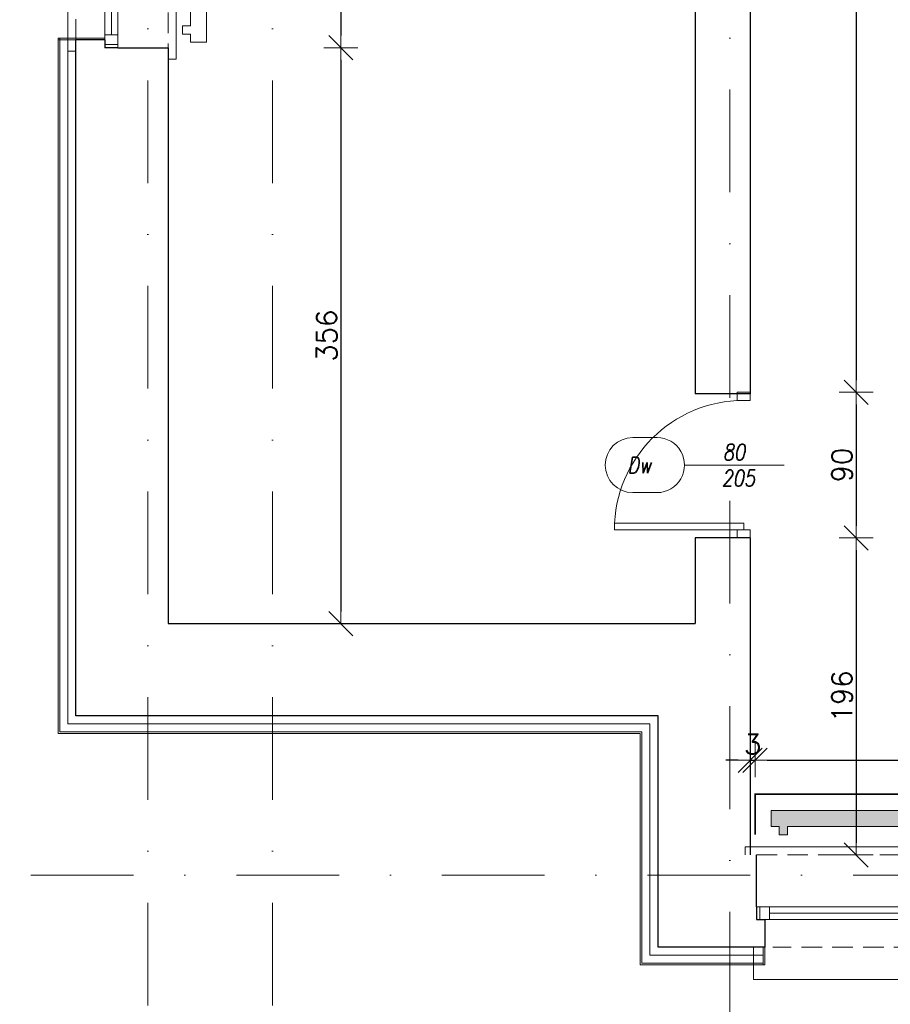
# Model space of a CAD drawing. Header units: millimetres. Extents: x 28291 to 177760, y -399809 to -170937.
# Tile 189 of 256: x 57947 to 58485, y -199544 to -198936. Entities that reach past the tile are written whole.
import ezdxf
from ezdxf.enums import TextEntityAlignment as Align

# ---------------------------------------------------------------- set-up
doc = ezdxf.new("R2010")
doc.units = ezdxf.units.MM
for name, pattern in [('2_3', [1, 0.5, -0.5]), ('DASHDOT', [25.4, 12.7, -6.35, 0, -6.35]), ('HIDDEN', [9.525, 6.35, -3.175])]:
    doc.linetypes.add(name, pattern=pattern)
doc.layers.get('0').update_dxf_attribs({"lineweight": 0})
doc.layers.add('!! 0_ Istn-okna - wymienione', color=9, linetype='Continuous', lineweight=13, true_color=0x808080)
doc.layers.add('!! 1_drzwi-linia - zrealizowane', color=7, linetype='Continuous', lineweight=5, true_color=0x7a7a7a)
for name, color, linetype, lineweight in [('!! 0_ Istn-sciany', 3, 'Continuous', 30), ('!! 0_ Istn-widok', 1, 'Continuous', 15), ('!! 0_Istn-cienka', 4, 'Continuous', 9), ('!! 0_Istn-drzwi', 1, 'Continuous', 13), ('!! 1_ tynk zewn  - nowy', 21, 'Continuous', 20), ('!! 2_ remont Ocieplenie', 4, 'ZIGZAG', 5), ('!! 2_drzwi opis', 151, 'Continuous', 9), ('!! wymiary osi', 250, 'Continuous', 9), ('0-osie-liniA', 14, 'DASHDOT', 5), ('0-osie-tx', 66, 'Continuous', 9)]:
    doc.layers.add(name, color=color, linetype=linetype, lineweight=lineweight)
doc.layers.add('!! 0_Istn-grzejniki', color=7, linetype='Continuous', lineweight=0, plot=False)
doc.styles.add('50', font='ROMANS.shx', dxfattribs={"width": 0.8, "height": 10})
doc.styles.add('ARCHETYP', font='romans.shx', dxfattribs={"height": 15})
doc.styles.add('TXT', font='simplex.shx')
doc.linetypes.add('ZIGZAG', pattern='A,0.00254,-5.08,[131,ltypeshp.shx,S=5.08,R=0,X=-5.08,Y=0],-10.16,[131,ltypeshp.shx,S=5.08,R=180,X=5.08,Y=0],-5.08', length=20.32254)
doc.dimstyles.new('DIM50', dxfattribs={"dimscale": 5, "dimtxt": 2.5, "dimasz": 1.5, "dimexe": 0, "dimexo": 0, "dimgap": 0.5, "dimtad": 1, "dimdec": 4, "dimrnd": 0.5, "dimdsep": 46, "dimtxsty": 'TXT', "dimblk1": 'TICK1', "dimblk2": 'TICK1', "dimsah": 1, "dimcen": 0, "dimse1": 1, "dimse2": 1, "dimclrd": 1, "dimclre": 7, "dimclrt": 9, "dimadec": 0, "dimazin": 0, "dimtfac": 1, "dimtdec": 4, "dimtmove": 2, "dimatfit": 3, "dimldrblk": 'TICK1', "dimfxl": 1, "dimtolj": 1, "dimarcsym": 0})

# ---------------------------------------------------------------- blocks, each defined once
blk = doc.blocks.new('okno 1')
at = {"layer": '!! 0_ Istn-okna - wymienione'}
for points in [[(9, -36), (259, -36)], [(17, -40), (251, -40)], [(9, -44), (259, -44)]]:
    blk.add_lwpolyline(points, dxfattribs=at)
for points in [[(11, -44), (17, -44), (17, -36), (11, -36)], [(251, -44), (257, -44), (257, -36), (251, -36)]]:
    blk.add_lwpolyline(points, close=True, dxfattribs=at)
at = {"layer": '!! 0_ Istn-sciany'}
for points in [[(9, -36), (9, -4)], [(259, -36), (259, -4)], [(9, -36), (9, -44)], [(259, -36), (259, -44)], [(9, -44), (14, -44)], [(14, -44), (14, -61)], [(254, -44), (259, -44)], [(254, -44), (254, -61)], [(14, -61), (9, -61)], [(254, -61), (259, -61)]]:
    blk.add_lwpolyline(points, dxfattribs=at)
at = {"layer": '!! 0_ Istn-widok'}
for points in [[(2, 1), (266, 1)], [(2, -4), (2, 1)], [(266, -4), (266, 1)], [(7, -61), (7, -81)], [(261, -61), (261, -81)], [(261, -81), (7, -81)]]:
    blk.add_lwpolyline(points, dxfattribs=at)
at = {"layer": '!! 0_Istn-cienka', "linetype": 'HIDDEN', "ltscale": 2}
for points in [[(9, -4), (259, -4)], [(259, -61), (19, -61)]]:
    blk.add_lwpolyline(points, dxfattribs=at)
blk = doc.blocks.new('okno 3')
at = {"layer": '!! 0_ Istn-okna - wymienione'}
for points in [[(49128.71, -198708.59), (49128.71, -198825.59)], [(49136.71, -198708.59), (49136.71, -198825.59)], [(49132.71, -198716.59), (49132.71, -198817.59)]]:
    blk.add_lwpolyline(points, dxfattribs=at)
for points in [[(49128.71, -198710.59), (49128.71, -198716.59), (49136.71, -198716.59), (49136.71, -198710.59)], [(49128.71, -198817.59), (49128.71, -198823.59), (49136.71, -198823.59), (49136.71, -198817.59)]]:
    blk.add_lwpolyline(points, close=True, dxfattribs=at)
at = {"layer": '!! 0_ Istn-sciany'}
for points in [[(49128.71, -198708.59), (49128.71, -198713.59)], [(49136.71, -198708.59), (49128.71, -198708.59)], [(49136.71, -198708.59), (49167.71, -198708.59)], [(49128.71, -198713.59), (49110.71, -198713.59)], [(49128.71, -198820.59), (49110.71, -198820.59)], [(49128.71, -198820.59), (49128.71, -198825.59)], [(49136.71, -198825.59), (49128.71, -198825.59)], [(49136.71, -198825.59), (49167.71, -198825.59)]]:
    blk.add_lwpolyline(points, dxfattribs=at)
at = {"layer": '!! 0_ Istn-widok'}
for points in [[(49167.71, -198701.59), (49172.71, -198701.59)], [(49172.71, -198701.59), (49172.71, -198832.59)], [(49105.71, -198827.59), (49105.71, -198706.59)], [(49110.71, -198706.59), (49105.71, -198706.59)], [(49110.71, -198827.59), (49105.71, -198827.59)], [(49167.71, -198832.59), (49172.71, -198832.59)]]:
    blk.add_lwpolyline(points, dxfattribs=at)
at = {"layer": '!! 0_Istn-cienka', "linetype": 'HIDDEN', "ltscale": 2}
for points in [[(49167.71, -198708.59), (49167.71, -198825.59)], [(49110.71, -198820.59), (49110.71, -198713.59)]]:
    blk.add_lwpolyline(points, dxfattribs=at)
blk = doc.blocks.new('TICK1')
at = {"color": 2}
blk.add_line((-1, -1), (1, 1), dxfattribs=at)
at = {"color": 0}
for p, q in [((0, -1.4), (0, 1.4)), ((0, 0), (-1, 0))]:
    blk.add_line(p, q, dxfattribs=at)
blk = doc.blocks.new('*D3760')
at = {"layer": '!! wymiary osi', "color": 1, "lineweight": -2, "transparency": 16777216}
blk.add_line((48664.2, -199533.59), (48664.2, -199572.55), dxfattribs=at)
at = {"layer": 'DEFPOINTS', "color": 0, "transparency": 16777216}
for p in [(49506.71, -199526.09), (48664.2, -199580.05), (49506.71, -199580.05)]:
    blk.add_point(p, dxfattribs=at)
at = {"layer": '!! wymiary osi', "color": 1, "lineweight": -2, "transparency": 16777216, "xscale": 7.5, "yscale": 7.5, "zscale": 7.5}
for p, rotation in [((48664.2, -199526.09), 90), ((48664.2, -199580.05), 270)]:
    blk.add_blockref('TICK1', p, dxfattribs=dict(at, rotation=rotation))
at = {"layer": '!! wymiary osi', "color": 9, "transparency": 16777216, "insert": (48655.45, -199553.07), "char_height": 12.5, "attachment_point": 5, "rotation": 90, "style": 'TXT'}
blk.add_mtext('\\A1;54', dxfattribs=at)
blk = doc.blocks.new('*D3761')
at = {"layer": '!! wymiary osi', "color": 1, "lineweight": -2, "transparency": 16777216}
blk.add_line((49198.71, -199832.76), (49160.21, -199832.76), dxfattribs=at)
at = {"layer": 'DEFPOINTS', "color": 0, "transparency": 16777216}
for p in [(49152.71, -199426.05), (49206.21, -199426.05), (49152.71, -199832.76)]:
    blk.add_point(p, dxfattribs=at)
at = {"layer": '!! wymiary osi', "color": 1, "lineweight": -2, "transparency": 16777216, "xscale": 7.5, "yscale": 7.5, "zscale": 7.5, "rotation": 180}
blk.add_blockref('TICK1', (49152.71, -199832.76), dxfattribs=at)
at = {"layer": '!! wymiary osi', "color": 1, "lineweight": -2, "transparency": 16777216, "xscale": 7.5, "yscale": 7.5, "zscale": 7.5}
blk.add_blockref('TICK1', (49206.21, -199832.76), dxfattribs=at)
at = {"layer": '!! wymiary osi', "color": 9, "transparency": 16777216, "insert": (49179.46, -199824.01), "char_height": 12.5, "attachment_point": 5, "style": 'TXT'}
blk.add_mtext('\\A1;53.5', dxfattribs=at)
blk = doc.blocks.new('1_ok-opis')
blk.add_line((0, 111.61), (0, 50))
for points in [[(-17, 128.61), (-17, 143.61)], [(17, 128.61), (17, 143.61)]]:
    blk.add_lwpolyline(points)
for centre, start, end in [((0, 143.61), 0, 180), ((0, 128.61), 180, 0)]:
    blk.add_arc(centre, 17, start, end)
at = {"style": 'ARCHETYP'}
for tag, height, rotation, p in [('NR', 12, 90, (0, 136.9)), ('NR', 12, 270, (0, 136.9)), ('SZEROKOŚĆ', 10, 270, (8, 78.29)), ('SZEROKOŚĆ', 10, 90, (-8, 78.29)), ('WYSOKOŚĆ', 10, 270, (-8, 78.29)), ('WYSOKOŚĆ', 10, 90, (8, 78.29))]:
    blk.add_attdef(tag, text='', height=height, rotation=rotation, dxfattribs=at).set_placement(p, align=Align.MIDDLE)
blk = doc.blocks.new('*D2862')
at = {"layer": '!! wymiary osi', "color": 1, "lineweight": -2, "transparency": 16777216}
blk.add_line((57605.01, -198249.63), (57605.01, -199369.63), dxfattribs=at)
at = {"layer": 'DEFPOINTS', "color": 0, "transparency": 16777216}
for p in [(58048.57, -198242.13), (57605.01, -199377.13), (57970.57, -199377.13)]:
    blk.add_point(p, dxfattribs=at)
at = {"layer": '!! wymiary osi', "color": 1, "lineweight": -2, "transparency": 16777216, "xscale": 7.5, "yscale": 7.5, "zscale": 7.5}
for p, rotation in [((57605.01, -198242.13), 90), ((57605.01, -199377.13), 270)]:
    blk.add_blockref('TICK1', p, dxfattribs=dict(at, rotation=rotation))
at = {"layer": '!! wymiary osi', "color": 9, "transparency": 16777216, "insert": (57596.26, -198809.63), "char_height": 12.5, "attachment_point": 5, "rotation": 90, "style": 'TXT'}
blk.add_mtext('\\A1;1135', dxfattribs=at)
blk = doc.blocks.new('*D2863')
at = {"layer": '!! wymiary osi', "color": 1, "lineweight": -2, "transparency": 16777216}
blk.add_line((57605.01, -199384.63), (57605.01, -199512.63), dxfattribs=at)
at = {"layer": 'DEFPOINTS', "color": 0, "transparency": 16777216}
for p in [(57970.57, -199377.13), (57605.01, -199520.13), (58330.57, -199520.13)]:
    blk.add_point(p, dxfattribs=at)
at = {"layer": '!! wymiary osi', "color": 1, "lineweight": -2, "transparency": 16777216, "xscale": 7.5, "yscale": 7.5, "zscale": 7.5}
for p, rotation in [((57605.01, -199377.13), 90), ((57605.01, -199520.13), 270)]:
    blk.add_blockref('TICK1', p, dxfattribs=dict(at, rotation=rotation))
at = {"layer": '!! wymiary osi', "color": 9, "transparency": 16777216, "insert": (57596.26, -199448.63), "char_height": 12.5, "attachment_point": 5, "rotation": 90, "style": 'TXT'}
blk.add_mtext('\\A1;143', dxfattribs=at)
blk = doc.blocks.new('*D2871')
at = {"layer": '!! wymiary osi', "color": 1, "lineweight": -2, "transparency": 16777216}
blk.add_line((57642.33, -198648.63), (57642.33, -199301.63), dxfattribs=at)
at = {"layer": 'DEFPOINTS', "color": 0, "transparency": 16777216}
for p in [(58115.57, -198641.13), (57642.33, -199309.13), (58115.57, -199309.13)]:
    blk.add_point(p, dxfattribs=at)
at = {"layer": '!! wymiary osi', "color": 1, "lineweight": -2, "transparency": 16777216, "xscale": 7.5, "yscale": 7.5, "zscale": 7.5}
for p, rotation in [((57642.33, -198641.13), 90), ((57642.33, -199309.13), 270)]:
    blk.add_blockref('TICK1', p, dxfattribs=dict(at, rotation=rotation))
at = {"layer": '!! wymiary osi', "color": 9, "transparency": 16777216, "insert": (57633.58, -198975.13), "char_height": 12.5, "attachment_point": 5, "rotation": 90, "style": 'TXT'}
blk.add_mtext('\\A1;668', dxfattribs=at)
blk = doc.blocks.new('*D2872')
at = {"layer": '!! wymiary osi', "color": 1, "lineweight": -2, "transparency": 16777216}
blk.add_line((57642.33, -199316.63), (57642.33, -199358.63), dxfattribs=at)
at = {"layer": 'DEFPOINTS', "color": 0, "transparency": 16777216}
for p in [(58115.57, -199309.13), (57642.33, -199366.13), (58115.57, -199366.13)]:
    blk.add_point(p, dxfattribs=at)
at = {"layer": '!! wymiary osi', "color": 1, "lineweight": -2, "transparency": 16777216, "xscale": 7.5, "yscale": 7.5, "zscale": 7.5}
for p, rotation in [((57642.33, -199309.13), 90), ((57642.33, -199366.13), 270)]:
    blk.add_blockref('TICK1', p, dxfattribs=dict(at, rotation=rotation))
at = {"layer": '!! wymiary osi', "color": 9, "transparency": 16777216, "insert": (57633.58, -199337.63), "char_height": 12.5, "attachment_point": 5, "rotation": 90, "style": 'TXT'}
blk.add_mtext('\\A1;57', dxfattribs=at)
blk = doc.blocks.new('*D2873')
at = {"layer": '!! wymiary osi', "color": 1, "lineweight": -2, "transparency": 16777216}
blk.add_line((57642.33, -199373.63), (57642.33, -199444.63), dxfattribs=at)
at = {"layer": 'DEFPOINTS', "color": 0, "transparency": 16777216}
for p in [(58115.57, -199366.13), (57642.33, -199452.13), (58402.57, -199452.13)]:
    blk.add_point(p, dxfattribs=at)
at = {"layer": '!! wymiary osi', "color": 1, "lineweight": -2, "transparency": 16777216, "xscale": 7.5, "yscale": 7.5, "zscale": 7.5}
for p, rotation in [((57642.33, -199366.13), 90), ((57642.33, -199452.13), 270)]:
    blk.add_blockref('TICK1', p, dxfattribs=dict(at, rotation=rotation))
at = {"layer": '!! wymiary osi', "color": 9, "transparency": 16777216, "insert": (57633.58, -199409.13), "char_height": 12.5, "attachment_point": 5, "rotation": 90, "style": 'TXT'}
blk.add_mtext('\\A1;86', dxfattribs=at)
blk = doc.blocks.new('*D2874')
at = {"layer": '!! wymiary osi', "color": 1, "lineweight": -2, "transparency": 16777216}
blk.add_line((57642.33, -199459.63), (57642.33, -199512.63), dxfattribs=at)
at = {"layer": 'DEFPOINTS', "color": 0, "transparency": 16777216}
for p in [(58402.57, -199452.13), (57642.33, -199520.13), (58407.57, -199520.13)]:
    blk.add_point(p, dxfattribs=at)
at = {"layer": '!! wymiary osi', "color": 1, "lineweight": -2, "transparency": 16777216, "xscale": 7.5, "yscale": 7.5, "zscale": 7.5}
for p, rotation in [((57642.33, -199452.13), 90), ((57642.33, -199520.13), 270)]:
    blk.add_blockref('TICK1', p, dxfattribs=dict(at, rotation=rotation))
at = {"layer": '!! wymiary osi', "color": 9, "transparency": 16777216, "insert": (57633.58, -199486.13), "char_height": 12.5, "attachment_point": 5, "rotation": 90, "style": 'TXT'}
blk.add_mtext('\\A1;68', dxfattribs=at)
blk = doc.blocks.new('*D2887')
at = {"layer": '!! wymiary osi', "color": 1, "lineweight": -2, "transparency": 16777216}
blk.add_line((58145.43, -198842.13), (58145.43, -198945.63), dxfattribs=at)
at = {"layer": 'DEFPOINTS', "color": 0, "transparency": 16777216}
for p in [(58038.57, -198834.63), (58038.57, -198953.13), (58145.43, -198953.13)]:
    blk.add_point(p, dxfattribs=at)
at = {"layer": '!! wymiary osi', "color": 1, "lineweight": -2, "transparency": 16777216, "xscale": 7.5, "yscale": 7.5, "zscale": 7.5}
for p, rotation in [((58145.43, -198834.63), 90), ((58145.43, -198953.13), 270)]:
    blk.add_blockref('TICK1', p, dxfattribs=dict(at, rotation=rotation))
at = {"layer": '!! wymiary osi', "color": 9, "transparency": 16777216, "insert": (58136.68, -198893.88), "char_height": 12.5, "attachment_point": 5, "rotation": 90, "style": 'TXT'}
blk.add_mtext('\\A1;118.5', dxfattribs=at)
blk = doc.blocks.new('*D2888')
at = {"layer": '!! wymiary osi', "color": 1, "lineweight": -2, "transparency": 16777216}
blk.add_line((58145.43, -198960.63), (58145.43, -199301.63), dxfattribs=at)
at = {"layer": 'DEFPOINTS', "color": 0, "transparency": 16777216}
for p in [(58038.57, -198953.13), (58038.57, -199309.13), (58145.43, -199309.13)]:
    blk.add_point(p, dxfattribs=at)
at = {"layer": '!! wymiary osi', "color": 1, "lineweight": -2, "transparency": 16777216, "xscale": 7.5, "yscale": 7.5, "zscale": 7.5}
for p, rotation in [((58145.43, -198953.13), 90), ((58145.43, -199309.13), 270)]:
    blk.add_blockref('TICK1', p, dxfattribs=dict(at, rotation=rotation))
at = {"layer": '!! wymiary osi', "color": 9, "transparency": 16777216, "insert": (58136.68, -199131.13), "char_height": 12.5, "attachment_point": 5, "rotation": 90, "style": 'TXT'}
blk.add_mtext('\\A1;356', dxfattribs=at)
blk = doc.blocks.new('*D2889')
at = {"layer": '!! wymiary osi', "color": 1, "lineweight": -2, "transparency": 16777216}
blk.add_line((57978.07, -199708.96), (60817.07, -199708.96), dxfattribs=at)
at = {"layer": 'DEFPOINTS', "color": 0, "transparency": 16777216}
for p in [(57970.57, -199377.13), (60824.57, -199377.13), (60824.57, -199708.96)]:
    blk.add_point(p, dxfattribs=at)
at = {"layer": '!! wymiary osi', "color": 1, "lineweight": -2, "transparency": 16777216, "xscale": 7.5, "yscale": 7.5, "zscale": 7.5, "rotation": 180}
blk.add_blockref('TICK1', (57970.57, -199708.96), dxfattribs=at)
at = {"layer": '!! wymiary osi', "color": 1, "lineweight": -2, "transparency": 16777216, "xscale": 7.5, "yscale": 7.5, "zscale": 7.5}
blk.add_blockref('TICK1', (60824.57, -199708.96), dxfattribs=at)
at = {"layer": '!! wymiary osi', "color": 9, "transparency": 16777216, "insert": (59397.57, -199700.21), "char_height": 12.5, "attachment_point": 5, "style": 'TXT'}
blk.add_mtext('\\A1;2854', dxfattribs=at)
blk = doc.blocks.new('*D2890')
at = {"layer": '!! wymiary osi', "color": 1, "lineweight": -2, "transparency": 16777216}
blk.add_line((57978.07, -199673.97), (58031.07, -199673.97), dxfattribs=at)
at = {"layer": 'DEFPOINTS', "color": 0, "transparency": 16777216}
for p in [(58038.57, -199309.13), (57970.57, -199377.13), (58038.57, -199673.97)]:
    blk.add_point(p, dxfattribs=at)
at = {"layer": '!! wymiary osi', "color": 1, "lineweight": -2, "transparency": 16777216, "xscale": 7.5, "yscale": 7.5, "zscale": 7.5, "rotation": 180}
blk.add_blockref('TICK1', (57970.57, -199673.97), dxfattribs=at)
at = {"layer": '!! wymiary osi', "color": 1, "lineweight": -2, "transparency": 16777216, "xscale": 7.5, "yscale": 7.5, "zscale": 7.5}
blk.add_blockref('TICK1', (58038.57, -199673.97), dxfattribs=at)
at = {"layer": '!! wymiary osi', "color": 9, "transparency": 16777216, "insert": (58004.57, -199665.22), "char_height": 12.5, "attachment_point": 5, "style": 'TXT'}
blk.add_mtext('\\A1;68', dxfattribs=at)
blk = doc.blocks.new('*D2891')
at = {"layer": '!! wymiary osi', "color": 1, "lineweight": -2, "transparency": 16777216}
blk.add_line((58046.07, -199673.97), (58357.07, -199673.97), dxfattribs=at)
at = {"layer": 'DEFPOINTS', "color": 0, "transparency": 16777216}
for p in [(58038.57, -199309.13), (58364.57, -199309.13), (58364.57, -199673.97)]:
    blk.add_point(p, dxfattribs=at)
at = {"layer": '!! wymiary osi', "color": 1, "lineweight": -2, "transparency": 16777216, "xscale": 7.5, "yscale": 7.5, "zscale": 7.5, "rotation": 180}
blk.add_blockref('TICK1', (58038.57, -199673.97), dxfattribs=at)
at = {"layer": '!! wymiary osi', "color": 1, "lineweight": -2, "transparency": 16777216, "xscale": 7.5, "yscale": 7.5, "zscale": 7.5}
blk.add_blockref('TICK1', (58364.57, -199673.97), dxfattribs=at)
at = {"layer": '!! wymiary osi', "color": 9, "transparency": 16777216, "insert": (58201.57, -199665.22), "char_height": 12.5, "attachment_point": 5, "style": 'TXT'}
blk.add_mtext('\\A1;326', dxfattribs=at)
blk = doc.blocks.new('*D2892')
at = {"layer": '!! wymiary osi', "color": 1, "lineweight": -2, "transparency": 16777216}
blk.add_line((58372.07, -199673.97), (58391.07, -199673.97), dxfattribs=at)
at = {"layer": 'DEFPOINTS', "color": 0, "transparency": 16777216}
for p in [(58364.57, -199309.13), (58398.57, -199452.13), (58398.57, -199673.97)]:
    blk.add_point(p, dxfattribs=at)
at = {"layer": '!! wymiary osi', "color": 1, "lineweight": -2, "transparency": 16777216, "xscale": 7.5, "yscale": 7.5, "zscale": 7.5, "rotation": 180}
blk.add_blockref('TICK1', (58364.57, -199673.97), dxfattribs=at)
at = {"layer": '!! wymiary osi', "color": 1, "lineweight": -2, "transparency": 16777216, "xscale": 7.5, "yscale": 7.5, "zscale": 7.5}
blk.add_blockref('TICK1', (58398.57, -199673.97), dxfattribs=at)
at = {"layer": '!! wymiary osi', "color": 9, "transparency": 16777216, "insert": (58381.57, -199665.22), "char_height": 12.5, "attachment_point": 5, "style": 'TXT'}
blk.add_mtext('\\A1;34', dxfattribs=at)
blk = doc.blocks.new('*D2893')
at = {"layer": '!! wymiary osi', "color": 1, "lineweight": -2, "transparency": 16777216}
blk.add_line((58406.07, -199673.97), (60773.07, -199673.97), dxfattribs=at)
at = {"layer": 'DEFPOINTS', "color": 0, "transparency": 16777216}
for p in [(58398.57, -199452.13), (60780.57, -199452.13), (60780.57, -199673.97)]:
    blk.add_point(p, dxfattribs=at)
at = {"layer": '!! wymiary osi', "color": 1, "lineweight": -2, "transparency": 16777216, "xscale": 7.5, "yscale": 7.5, "zscale": 7.5, "rotation": 180}
blk.add_blockref('TICK1', (58398.57, -199673.97), dxfattribs=at)
at = {"layer": '!! wymiary osi', "color": 1, "lineweight": -2, "transparency": 16777216, "xscale": 7.5, "yscale": 7.5, "zscale": 7.5}
blk.add_blockref('TICK1', (60780.57, -199673.97), dxfattribs=at)
at = {"layer": '!! wymiary osi', "color": 9, "transparency": 16777216, "insert": (59589.57, -199665.22), "char_height": 12.5, "attachment_point": 5, "style": 'TXT'}
blk.add_mtext('\\A1;2382', dxfattribs=at)
blk = doc.blocks.new('*D2895')
at = {"layer": '!! wymiary osi', "color": 1, "lineweight": -2, "transparency": 16777216}
for p, q in [((58391.07, -199393.64), (58383.57, -199393.64)), ((58398.57, -199393.64), (58401.59, -199393.64)), ((58409.09, -199393.64), (58416.59, -199393.64))]:
    blk.add_line(p, q, dxfattribs=at)
at = {"layer": 'DEFPOINTS', "color": 0, "transparency": 16777216}
for p in [(58401.59, -199393.64), (58398.57, -199452.13), (58401.59, -199452.13)]:
    blk.add_point(p, dxfattribs=at)
at = {"layer": '!! wymiary osi', "color": 1, "lineweight": -2, "transparency": 16777216, "xscale": 7.5, "yscale": 7.5, "zscale": 7.5}
blk.add_blockref('TICK1', (58398.57, -199393.64), dxfattribs=at)
at = {"layer": '!! wymiary osi', "color": 1, "lineweight": -2, "transparency": 16777216, "xscale": 7.5, "yscale": 7.5, "zscale": 7.5, "rotation": 180}
blk.add_blockref('TICK1', (58401.59, -199393.64), dxfattribs=at)
at = {"layer": '!! wymiary osi', "color": 9, "transparency": 16777216, "insert": (58400.08, -199383.64), "char_height": 12.5, "attachment_point": 5, "style": 'TXT'}
blk.add_mtext('\\A1;3', dxfattribs=at)
blk = doc.blocks.new('*D2896')
at = {"layer": '!! wymiary osi', "color": 1, "lineweight": -2, "transparency": 16777216}
blk.add_line((58409.09, -199393.64), (58645.07, -199393.64), dxfattribs=at)
at = {"layer": 'DEFPOINTS', "color": 0, "transparency": 16777216}
for p in [(58652.57, -199393.64), (58401.59, -199452.13), (58652.57, -199452.13)]:
    blk.add_point(p, dxfattribs=at)
at = {"layer": '!! wymiary osi', "color": 1, "lineweight": -2, "transparency": 16777216, "xscale": 7.5, "yscale": 7.5, "zscale": 7.5, "rotation": 180}
blk.add_blockref('TICK1', (58401.59, -199393.64), dxfattribs=at)
at = {"layer": '!! wymiary osi', "color": 1, "lineweight": -2, "transparency": 16777216, "xscale": 7.5, "yscale": 7.5, "zscale": 7.5}
blk.add_blockref('TICK1', (58652.57, -199393.64), dxfattribs=at)
at = {"layer": '!! wymiary osi', "color": 9, "transparency": 16777216, "insert": (58527.08, -199384.89), "char_height": 12.5, "attachment_point": 5, "style": 'TXT'}
blk.add_mtext('\\A1;251', dxfattribs=at)
blk = doc.blocks.new('*D2922')
at = {"layer": '!! wymiary osi', "color": 1, "lineweight": -2, "transparency": 16777216}
blk.add_line((58464.11, -198583.63), (58464.11, -199158.63), dxfattribs=at)
at = {"layer": 'DEFPOINTS', "color": 0, "transparency": 16777216}
for p in [(58398.57, -198576.13), (58398.57, -199166.13), (58464.11, -199166.13)]:
    blk.add_point(p, dxfattribs=at)
at = {"layer": '!! wymiary osi', "color": 1, "lineweight": -2, "transparency": 16777216, "xscale": 7.5, "yscale": 7.5, "zscale": 7.5}
for p, rotation in [((58464.11, -198576.13), 90), ((58464.11, -199166.13), 270)]:
    blk.add_blockref('TICK1', p, dxfattribs=dict(at, rotation=rotation))
at = {"layer": '!! wymiary osi', "color": 9, "transparency": 16777216, "insert": (58455.36, -198871.13), "char_height": 12.5, "attachment_point": 5, "rotation": 90, "style": 'TXT'}
blk.add_mtext('\\A1;590', dxfattribs=at)
blk = doc.blocks.new('*D2923')
at = {"layer": '!! wymiary osi', "color": 1, "lineweight": -2, "transparency": 16777216}
blk.add_line((58464.11, -199173.63), (58464.11, -199248.63), dxfattribs=at)
at = {"layer": 'DEFPOINTS', "color": 0, "transparency": 16777216}
for p in [(58398.57, -199166.13), (58398.57, -199256.13), (58464.11, -199256.13)]:
    blk.add_point(p, dxfattribs=at)
at = {"layer": '!! wymiary osi', "color": 1, "lineweight": -2, "transparency": 16777216, "xscale": 7.5, "yscale": 7.5, "zscale": 7.5}
for p, rotation in [((58464.11, -199166.13), 90), ((58464.11, -199256.13), 270)]:
    blk.add_blockref('TICK1', p, dxfattribs=dict(at, rotation=rotation))
at = {"layer": '!! wymiary osi', "color": 9, "transparency": 16777216, "insert": (58455.36, -199211.13), "char_height": 12.5, "attachment_point": 5, "rotation": 90, "style": 'TXT'}
blk.add_mtext('\\A1;90', dxfattribs=at)
blk = doc.blocks.new('*D2924')
at = {"layer": '!! wymiary osi', "color": 1, "lineweight": -2, "transparency": 16777216}
blk.add_line((58464.11, -199263.63), (58464.11, -199444.63), dxfattribs=at)
at = {"layer": 'DEFPOINTS', "color": 0, "transparency": 16777216}
for p in [(58398.57, -199256.13), (58395.57, -199452.13), (58464.11, -199452.13)]:
    blk.add_point(p, dxfattribs=at)
at = {"layer": '!! wymiary osi', "color": 1, "lineweight": -2, "transparency": 16777216, "xscale": 7.5, "yscale": 7.5, "zscale": 7.5}
for p, rotation in [((58464.11, -199256.13), 90), ((58464.11, -199452.13), 270)]:
    blk.add_blockref('TICK1', p, dxfattribs=dict(at, rotation=rotation))
at = {"layer": '!! wymiary osi', "color": 9, "transparency": 16777216, "insert": (58455.36, -199354.13), "char_height": 12.5, "attachment_point": 5, "rotation": 90, "style": 'TXT'}
blk.add_mtext('\\A1;196', dxfattribs=at)
blk = doc.blocks.new('BLOK OSI')
at = {"layer": '0-osie-liniA', "ltscale": 5}
for points in [[(49206.21142, -199860.81919), (49206.21142, -197259.3316)], [(49283.21142, -199860.81919), (49283.21142, -197258.8316)], [(49566.21142, -199866.5098), (49566.21142, -197259.3316)], [(48625.50568, -199526.0883), (52491.52485, -199526.0883)]]:
    blk.add_lwpolyline(points, dxfattribs=at)
at = {"layer": '!! wymiary osi'}
dim = blk.add_linear_dim(base=(49152.71142, -199832.75821), p1=(49206.21142, -199426.04847), p2=(49152.71142, -199426.04847), dimstyle='DIM50', dxfattribs=at)
dim.commit()
dim.dimension.update_dxf_attribs({"geometry": '*D3761', "text_midpoint": (49179.46142, -199824.00821)})
dim = blk.add_linear_dim(base=(48664.20401, -199580.04847), p1=(49506.71142, -199526.0883), p2=(49506.71142, -199580.04847), angle=90, dimstyle='DIM50', dxfattribs=at)
dim.commit()
dim.dimension.update_dxf_attribs({"geometry": '*D3760', "text_midpoint": (48655.45401, -199553.06839)})

msp = doc.modelspace()

# ---------------------------------------------------------------- hatches: boundary and pattern name
at = {"layer": '!! 0_Istn-grzejniki'}
h = msp.add_hatch(color=0, dxfattribs=at)
h.dxf.hatch_style = 1
h.paths.add_polyline_path([(58416.56735, -199439.62813), (58416.56735, -199434.62813), (58411.56735, -199434.62813), (58411.56735, -199424.62813), (58651.56735, -199424.62813), (58651.56735, -199434.62813), (58646.56735, -199434.62813), (58646.56735, -199439.62813), (58641.56735, -199439.62813), (58641.56735, -199434.62813), (58421.56735, -199434.62813), (58421.56735, -199439.62813)])

# ---------------------------------------------------------------- linework, layer by layer
at = {"layer": '!! 0_ Istn-sciany'}
for points in [[(58364.56735, -198576.12813), (58364.56735, -199167.12813)], [(58398.56735, -198576.12813), (58398.56735, -199167.12813)], [(58407.56735, -199509.12813), (58341.56735, -199509.12813), (58341.56735, -199366.12813), (57981.56735, -199366.12813), (57981.56735, -198948.12813)], [(58038.56735, -198953.12813), (58038.56735, -199309.12813), (58364.56735, -199309.12813)], [(58398.56735, -199167.12813), (58364.56735, -199167.12813)], [(58398.56735, -199256.12813), (58364.56735, -199256.12813)], [(58364.56735, -199256.12813), (58364.56735, -199309.12813)], [(58398.56735, -199256.12813), (58398.56735, -199452.12813)]]:
    msp.add_lwpolyline(points, dxfattribs=at)
at = {"layer": '!! 0_Istn-drzwi'}
for points in [[(58398.56735, -199171.12813), (58398.56735, -199166.12813), (58390.56735, -199166.12813), (58390.56735, -199171.12813)], [(58314.56735, -199247.12813), (58394.56735, -199247.12813), (58394.56735, -199251.12813), (58314.56735, -199251.12813)], [(58398.56735, -199251.12813), (58398.56735, -199256.12813), (58390.56735, -199256.12813), (58390.56735, -199251.12813)]]:
    msp.add_lwpolyline(points, close=True, dxfattribs=at)
msp.add_lwpolyline([(58419.56735, -199211.12813), (58369.56735, -199211.12813)], dxfattribs=at)
msp.add_arc((58394.56735, -199251.12813), 80, 90.00000004, 180.00000004, dxfattribs=at)
at = {"layer": '!! 0_Istn-grzejniki'}
for points in [[(58047.40847, -198834.62813), (58052.40847, -198834.62813), (58052.40847, -198829.62813), (58062.40847, -198829.62813), (58062.40847, -198949.62813), (58052.40847, -198949.62813), (58052.40847, -198944.62813), (58047.40847, -198944.62813), (58047.40847, -198939.62813), (58052.40847, -198939.62813), (58052.40847, -198839.62813), (58047.40847, -198839.62813)], [(58416.56735, -199439.62813), (58416.56735, -199434.62813), (58411.56735, -199434.62813), (58411.56735, -199424.62813), (58651.56735, -199424.62813), (58651.56735, -199434.62813), (58646.56735, -199434.62813), (58646.56735, -199439.62813), (58641.56735, -199439.62813), (58641.56735, -199434.62813), (58421.56735, -199434.62813), (58421.56735, -199439.62813)]]:
    msp.add_lwpolyline(points, close=True, dxfattribs=at)
at = {"layer": '!! 0_Istn-grzejniki', "linetype": '2_3', "ltscale": 10, "const_width": 1}
msp.add_lwpolyline([(58401.56735, -199439.62813), (58401.56735, -199414.62813), (58661.56735, -199414.62813), (58661.56735, -199439.62813)], dxfattribs=at)
at = {"layer": '!! 1_ tynk zewn  - nowy'}
for points in [[(57999.56735, -198947.12813), (57970.56735, -198947.12813)], [(58407.56735, -199509.12813), (58407.56735, -199520.12813), (58330.56735, -199520.12813), (58330.56735, -199377.12813), (57970.56735, -199377.12813), (57970.56735, -198947.12813)], [(57981.56735, -198948.12813), (57970.56735, -198948.12813)], [(58406.56735, -199519.12813), (58331.56735, -199519.12813), (58331.56735, -199376.12813), (57971.56735, -199376.12813), (57971.56735, -198947.12813)], [(58406.56735, -199509.12813), (58406.56735, -199520.12813)]]:
    msp.add_lwpolyline(points, dxfattribs=at)
at = {"layer": '!! 2_ remont Ocieplenie', "linetype": 'ZIGZAG', "ltscale": 0.75}
msp.add_lwpolyline([(58406.56735, -199514.12813), (58336.56735, -199514.12813), (58336.56735, -199371.12813), (57976.56735, -199371.12813), (57976.56735, -198947.12813)], dxfattribs=at)

# ---------------------------------------------------------------- block references
at = {"layer": '!! 1_drzwi-linia - zrealizowane'}
msp.add_blockref('BLOK OSI', (8819.85593, 61.46017), dxfattribs=at)
at = {"layer": '!! 2_drzwi opis'}
ref = msp.add_blockref('1_ok-opis', (58469.56756, -199211.12813), dxfattribs=dict(at, rotation=90.00000361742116))
ref.add_attrib('WYSOKOŚĆ', '80 ', dxfattribs={"layer": '0', "height": 10, "rotation": 0.00000362, "style": '50', "oblique": 10, "width": 0.8}).set_placement((58391.2767, -199203.12813), align=Align.MIDDLE)
ref.add_attrib('SZEROKOŚĆ', '205', dxfattribs={"layer": '0', "height": 10, "rotation": 0.00000362, "style": '50', "oblique": 10, "width": 0.8}).set_placement((58391.2767, -199219.12813), align=Align.MIDDLE)
ref.add_attrib('NR', 'Dw', dxfattribs={"layer": '0', "height": 10, "rotation": 0.00000362, "style": '50', "oblique": 10, "width": 0.8}).set_placement((58330.09061, -199211.12814), align=Align.MIDDLE)
msp.add_blockref('okno 1', (58393.56735, -199448.12813))
at = {"layer": '0-osie-tx'}
msp.add_blockref('okno 3', (8870.85593, -127.53983), dxfattribs=at)

# ---------------------------------------------------------------- dimensions: what is measured, and where the dimension line sits
at = {"layer": '!! wymiary osi'}
for base, p1, p2, picture, middle in [((57605.00709, -199377.12813), (58048.56735, -198242.12813), (57970.56735, -199377.12813), '*D2862', (57596.25709, -198809.62813)), ((58464.10524, -199166.12813), (58398.56735, -198576.12813), (58398.56735, -199166.12813), '*D2922', (58455.35524, -198871.12813)), ((57642.32868, -199309.12813), (58115.56735, -198641.12813), (58115.56735, -199309.12813), '*D2871', (57633.57868, -198975.12813)), ((58145.42542, -198953.12813), (58038.56735, -198834.62813), (58038.56735, -198953.12813), '*D2887', (58136.67542, -198893.87813)), ((58145.42542, -199309.12813), (58038.56735, -198953.12813), (58038.56735, -199309.12813), '*D2888', (58136.67542, -199131.12813)), ((58464.10524, -199256.12813), (58398.56735, -199166.12813), (58398.56735, -199256.12813), '*D2923', (58455.35524, -199211.12813)), ((58464.10524, -199452.12813), (58398.56735, -199256.12813), (58395.56735, -199452.12813), '*D2924', (58455.35524, -199354.12813)), ((57642.32868, -199366.12813), (58115.56735, -199309.12813), (58115.56735, -199366.12813), '*D2872', (57633.57868, -199337.62813)), ((57642.32868, -199452.12813), (58115.56735, -199366.12813), (58402.56735, -199452.12813), '*D2873', (57633.57868, -199409.12813)), ((57605.00709, -199520.12813), (57970.56735, -199377.12813), (58330.56735, -199520.12813), '*D2863', (57596.25709, -199448.62813)), ((57642.32868, -199520.12813), (58402.56735, -199452.12813), (58407.56735, -199520.12813), '*D2874', (57633.57868, -199486.12813))]:
    dim = msp.add_linear_dim(base=base, p1=p1, p2=p2, angle=90, dimstyle='DIM50', dxfattribs=at)
    dim.commit()
    dim.dimension.update_dxf_attribs({"geometry": picture, "text_midpoint": middle})
for base, p1, p2, picture, middle in [((58038.56735, -199673.97051), (57970.56735, -199377.12813), (58038.56735, -199309.12813), '*D2890', (58004.56735, -199665.22051)), ((58364.56735, -199673.97051), (58038.56735, -199309.12813), (58364.56735, -199309.12813), '*D2891', (58201.56735, -199665.22051)), ((58398.56735, -199673.97051), (58364.56735, -199309.12813), (58398.56735, -199452.12813), '*D2892', (58381.56735, -199665.22051)), ((60824.56735, -199708.96421), (57970.56735, -199377.12813), (60824.56735, -199377.12813), '*D2889', (59397.56735, -199700.21421)), ((58401.59092, -199393.64162), (58398.56735, -199452.12813), (58401.59092, -199452.12813), '*D2895', (58400.07914, -199383.64162)), ((58652.56735, -199393.64162), (58401.59092, -199452.12813), (58652.56735, -199452.12813), '*D2896', (58527.07914, -199384.89162)), ((60780.56735, -199673.97051), (58398.56735, -199452.12813), (60780.56735, -199452.12813), '*D2893', (59589.56735, -199665.22051))]:
    dim = msp.add_linear_dim(base=base, p1=p1, p2=p2, dimstyle='DIM50', dxfattribs=at)
    dim.commit()
    dim.dimension.update_dxf_attribs({"geometry": picture, "text_midpoint": middle})

doc.saveas('drawing.dxf')
